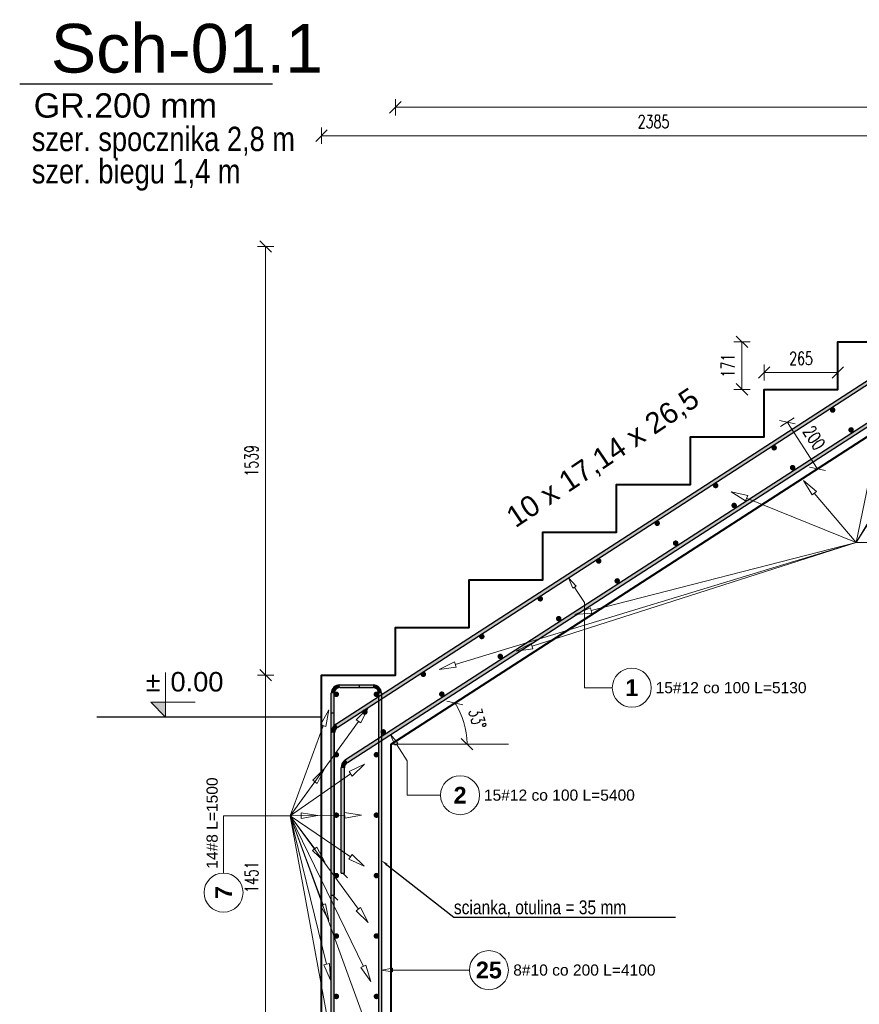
# Model space of a CAD drawing. Extents: x -1474 to 75706, y -13965 to 75879.
# Tile 2 of 17: x 14985 to 18001, y -3870 to -335. Entities that reach past the tile are written whole.
import ezdxf
from ezdxf import colors
from ezdxf.entities.mleader import LeaderData, LeaderLine
from ezdxf.enums import TextEntityAlignment as Align
from ezdxf.math import Vec2, Vec3

# ---------------------------------------------------------------- set-up
doc = ezdxf.new("R2010")
doc.units = 0
doc.header["$LTSCALE"] = 10
doc.header["$MEASUREMENT"] = 0
for name, color, linetype, lineweight in [('P-Linia1', 3, 'Continuous', 40), ('P-Linia3', 6, 'Continuous', 60), ('P-Opis', 1, 'Continuous', 18), ('P-Wymiar', 254, 'Continuous', 9), ('RCAD_deskowanie', 3, 'Continuous', 40)]:
    doc.layers.add(name, color=color, linetype=linetype, lineweight=lineweight)
for name, color, linetype in [('RCAD_kształt pręta', 7, 'Continuous'), ('RCAD_opis kształtu pręta', 7, 'Continuous'), ('RCAD_opis rozkładu', 7, 'Continuous'), ('RCAD_pręty punktowe', 7, 'Continuous'), ('RCAD_symbole graficzne', 7, 'Continuous')]:
    doc.layers.add(name, color=color, linetype=linetype)
doc.styles.add('_Fd Opis', font='arial.ttf')
doc.styles.add('_Fdelita opis', font='arial.ttf')
doc.styles.add('ROMANS', font='romans.shx', dxfattribs={"width": 0.7})
doc.styles.add('style1', font='arial.ttf')
doc.styles.add('style3', font='arialbd.ttf')
doc.dimstyles.new('A25', dxfattribs={"dimscale": 27, "dimtxt": 1.75, "dimasz": 0.06, "dimexe": 0, "dimexo": 0, "dimgap": 1, "dimtad": 1, "dimdec": 4, "dimrnd": 0.1, "dimdsep": 46, "dimtxsty": 'ROMANS', "dimblk": '[[[[[[[[', "dimcen": 2, "dimdle": 2, "dimse1": 1, "dimse2": 1, "dimclrd": 256, "dimclrt": 1, "dimadec": 0, "dimazin": 0, "dimtfac": 1, "dimtdec": 4, "dimtix": 1, "dimtmove": 2, "dimatfit": 3, "dimldrblk": '[[[[[[[[', "dimfxl": 0, "dimtvp": 0.6, "dimtolj": 1, "dimlwd": -1, "dimarcsym": 0})

# ---------------------------------------------------------------- blocks, each defined once
blk = doc.blocks.new('[[[[[[[[')
at = {"layer": 'P-Wymiar'}
for p, q in [((-12.7, -12.7), (12.7, 12.7)), ((0, 0), (-4.6, 0)), ((0, 18), (0, -18))]:
    blk.add_line(p, q, dxfattribs=at)
blk = doc.blocks.new('*D133')
at = {"layer": 'Defpoints', "color": 0, "transparency": 16777216}
for p in [(15868.5, -2688.1), (16069.4, -2688.1), (15944.4, -4139.1)]:
    blk.add_point(p, dxfattribs=at)
at = {"layer": 'P-Wymiar', "transparency": 16777216}
blk.add_line((15868.5, -4137.5), (15868.5, -2689.7), dxfattribs=at)
at = {"layer": 'P-Wymiar', "transparency": 16777216, "xscale": 1.62, "yscale": 1.62, "zscale": 1.62}
for p, rotation in [((15868.5, -2688.1), 90), ((15868.5, -4139.1), 270)]:
    blk.add_blockref('[[[[[[[[', p, dxfattribs=dict(at, rotation=rotation))
at = {"layer": 'P-Wymiar', "color": 1, "transparency": 16777216, "insert": (15817.9, -3413.6), "char_height": 47.25, "attachment_point": 5, "rotation": 90, "style": 'ROMANS'}
blk.add_mtext('\\A1;1451', dxfattribs=at)
blk = doc.blocks.new('*D134')
at = {"layer": 'Defpoints', "color": 0, "transparency": 16777216}
for p in [(15868.5, -1149.1), (18454.4, -1149.1), (16069.4, -2688.1)]:
    blk.add_point(p, dxfattribs=at)
at = {"layer": 'P-Wymiar', "transparency": 16777216}
blk.add_line((15868.5, -2686.5), (15868.5, -1150.7), dxfattribs=at)
at = {"layer": 'P-Wymiar', "transparency": 16777216, "xscale": 1.62, "yscale": 1.62, "zscale": 1.62}
for p, rotation in [((15868.5, -1149.1), 90), ((15868.5, -2688.1), 270)]:
    blk.add_blockref('[[[[[[[[', p, dxfattribs=dict(at, rotation=rotation))
at = {"layer": 'P-Wymiar', "color": 1, "transparency": 16777216, "insert": (15817.9, -1918.6), "char_height": 47.25, "attachment_point": 5, "rotation": 90, "style": 'ROMANS'}
blk.add_mtext('\\A1;1539', dxfattribs=at)
blk = doc.blocks.new('*D135')
at = {"layer": 'Defpoints', "color": 0, "transparency": 16777216}
for p in [(18454.4, -751.1), (18454.4, -1149.1), (16069.4, -2688.1)]:
    blk.add_point(p, dxfattribs=at)
at = {"layer": 'P-Wymiar', "transparency": 16777216}
blk.add_line((16071, -751.1), (18452.8, -751.1), dxfattribs=at)
at = {"layer": 'P-Wymiar', "transparency": 16777216, "xscale": 1.62, "yscale": 1.62, "zscale": 1.62, "rotation": 180}
blk.add_blockref('[[[[[[[[', (16069.4, -751.1), dxfattribs=at)
at = {"layer": 'P-Wymiar', "transparency": 16777216, "xscale": 1.62, "yscale": 1.62, "zscale": 1.62}
blk.add_blockref('[[[[[[[[', (18454.4, -751.1), dxfattribs=at)
at = {"layer": 'P-Wymiar', "color": 1, "transparency": 16777216, "insert": (17261.9, -700.5), "char_height": 47.25, "attachment_point": 5, "style": 'ROMANS'}
blk.add_mtext('\\A1;2385', dxfattribs=at)
blk = doc.blocks.new('*D138')
at = {"layer": 'Defpoints', "color": 0, "transparency": 16777216}
for p in [(16334.4, -649.2), (19984.4, -1149.1), (16334.4, -2517.1)]:
    blk.add_point(p, dxfattribs=at)
at = {"layer": 'P-Wymiar', "transparency": 16777216}
blk.add_line((19982.8, -649.2), (16336, -649.2), dxfattribs=at)
at = {"layer": 'P-Wymiar', "transparency": 16777216, "xscale": 1.62, "yscale": 1.62, "zscale": 1.62, "rotation": 180}
blk.add_blockref('[[[[[[[[', (16334.4, -649.2), dxfattribs=at)
at = {"layer": 'P-Wymiar', "transparency": 16777216, "xscale": 1.62, "yscale": 1.62, "zscale": 1.62}
blk.add_blockref('[[[[[[[[', (19984.4, -649.2), dxfattribs=at)
at = {"layer": 'P-Wymiar', "color": 1, "transparency": 16777216, "insert": (18159.4, -598.6), "char_height": 47.25, "attachment_point": 5, "style": 'ROMANS'}
blk.add_mtext('\\A1;3650', dxfattribs=at)
blk = doc.blocks.new('*D139')
at = {"layer": 'Defpoints', "color": 0, "transparency": 16777216}
for p in [(17924.4, -1601.4), (17659.4, -1662.1), (17924.4, -1662.1)]:
    blk.add_point(p, dxfattribs=at)
at = {"layer": 'P-Wymiar', "transparency": 16777216}
blk.add_line((17661, -1601.4), (17922.8, -1601.4), dxfattribs=at)
at = {"layer": 'P-Wymiar', "transparency": 16777216, "xscale": 1.62, "yscale": 1.62, "zscale": 1.62, "rotation": 180}
blk.add_blockref('[[[[[[[[', (17659.4, -1601.4), dxfattribs=at)
at = {"layer": 'P-Wymiar', "transparency": 16777216, "xscale": 1.62, "yscale": 1.62, "zscale": 1.62}
blk.add_blockref('[[[[[[[[', (17924.4, -1601.4), dxfattribs=at)
at = {"layer": 'P-Wymiar', "color": 1, "transparency": 16777216, "insert": (17791.9, -1550.8), "char_height": 47.25, "attachment_point": 5, "style": 'ROMANS'}
blk.add_mtext('\\A1;265', dxfattribs=at)
blk = doc.blocks.new('*D140')
at = {"layer": 'Defpoints', "color": 0, "transparency": 16777216}
for p in [(17924.4, -1491.1), (17579.8, -1662.1), (17924.4, -1662.1)]:
    blk.add_point(p, dxfattribs=at)
at = {"layer": 'P-Wymiar', "transparency": 16777216}
blk.add_line((17579.8, -1492.7), (17579.8, -1660.5), dxfattribs=at)
at = {"layer": 'P-Wymiar', "transparency": 16777216, "xscale": 1.62, "yscale": 1.62, "zscale": 1.62}
for p, rotation in [((17579.8, -1491.1), 90), ((17579.8, -1662.1), 270)]:
    blk.add_blockref('[[[[[[[[', p, dxfattribs=dict(at, rotation=rotation))
at = {"layer": 'P-Wymiar', "color": 1, "transparency": 16777216, "insert": (17529.2, -1576.6), "char_height": 47.25, "attachment_point": 5, "rotation": 90, "style": 'ROMANS'}
blk.add_mtext('\\A1;171', dxfattribs=at)
blk = doc.blocks.new('*D145')
at = {"layer": 'Defpoints', "color": 0, "transparency": 16777216}
for p in [(18778.3, -1349.1), (16587, -2884.1), (16319.4, -2935.8), (16319.4, -2935.8), (16740.5, -2935.8)]:
    blk.add_point(p, dxfattribs=at)
at = {"layer": 'P-Wymiar', "transparency": 16777216}
blk.add_arc((16319.4, -2935.8), 272.5, 0.3406, 32.4929, dxfattribs=at)
at = {"layer": 'P-Wymiar', "transparency": 16777216, "xscale": 1.62, "yscale": 1.62, "zscale": 1.62}
for p, rotation in [((16548.4, -2788.1), 122.6631653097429), ((16591.9, -2935.8), 270.1703009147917)]:
    blk.add_blockref('[[[[[[[[', p, dxfattribs=dict(at, rotation=rotation))
at = {"layer": 'P-Wymiar', "color": 1, "transparency": 16777216, "insert": (16629.4, -2844.5), "char_height": 47.25, "attachment_point": 5, "rotation": 286.4167, "style": 'ROMANS'}
blk.add_mtext('\\A1;33°', dxfattribs=at)
blk = doc.blocks.new('*D159')
at = {"layer": 'Defpoints', "color": 0, "transparency": 16777216}
for p in [(17659.4, -1833.1), (17850.9, -1947.6), (17767.8, -2001.2)]:
    blk.add_point(p, dxfattribs=at)
at = {"layer": 'P-Wymiar', "transparency": 16777216}
blk.add_line((17743.3, -1780.9), (17850, -1946.2), dxfattribs=at)
at = {"layer": 'P-Wymiar', "transparency": 16777216, "xscale": 1.62, "yscale": 1.62, "zscale": 1.62}
for p, rotation in [((17742.4, -1779.5), 122.8334662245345), ((17850.9, -1947.6), 302.8334662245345)]:
    blk.add_blockref('[[[[[[[[', p, dxfattribs=dict(at, rotation=rotation))
at = {"layer": 'P-Wymiar', "color": 1, "transparency": 16777216, "insert": (17839.2, -1836.1), "char_height": 47.25, "attachment_point": 5, "rotation": 302.8335, "style": 'ROMANS'}
blk.add_mtext('\\A1;200', dxfattribs=at)

msp = doc.modelspace()

# ---------------------------------------------------------------- hatches: boundary and pattern name
h = msp.add_hatch(color=1)
edge = h.paths.add_edge_path(flags=0)
edge.add_arc((16122.4045, -2757.11207), 10, 0, 360, ccw=False)
h = msp.add_hatch(color=1)
edge = h.paths.add_edge_path(flags=0)
edge.add_arc((16266.4045, -2757.11207), 10, 0, 360, ccw=False)
h = msp.add_hatch(color=1)
edge = h.paths.add_edge_path(flags=0)
edge.add_arc((16122.4045, -2974.11207), 10, 0, 360, ccw=False)
h = msp.add_hatch(color=1)
edge = h.paths.add_edge_path(flags=0)
edge.add_arc((16266.4045, -2974.11207), 10, 0, 360, ccw=False)
h = msp.add_hatch(color=1)
edge = h.paths.add_edge_path(flags=0)
edge.add_arc((16122.4045, -3191.11207), 10, 0, 360, ccw=False)
h = msp.add_hatch(color=1)
edge = h.paths.add_edge_path(flags=0)
edge.add_arc((16266.4045, -3191.11207), 10, 0, 360, ccw=False)
h = msp.add_hatch(color=1)
edge = h.paths.add_edge_path(flags=0)
edge.add_arc((16122.4045, -3408.11207), 10, 0, 360, ccw=False)
h = msp.add_hatch(color=1)
edge = h.paths.add_edge_path(flags=0)
edge.add_arc((16266.4045, -3408.11207), 10, 0, 360, ccw=False)
h = msp.add_hatch(color=1)
edge = h.paths.add_edge_path(flags=0)
edge.add_arc((16122.4045, -3625.11207), 10, 0, 360, ccw=False)
h = msp.add_hatch(color=1)
edge = h.paths.add_edge_path(flags=0)
edge.add_arc((16266.4045, -3625.11207), 10, 0, 360, ccw=False)
h = msp.add_hatch(color=1)
edge = h.paths.add_edge_path(flags=0)
edge.add_arc((16122.4045, -3842.11207), 10, 0, 360, ccw=False)
h = msp.add_hatch(color=1)
edge = h.paths.add_edge_path(flags=0)
edge.add_arc((16266.4045, -3842.11207), 10, 0, 360, ccw=False)
at = {"layer": 'RCAD_kształt pręta'}
for points in [[(16162.32921, -3001.47005), (16155.82282, -2991.38705), (18955.40678, -1184.86306), (18961.91317, -1194.94606)], [(16127.37207, -2874.87642), (16120.85585, -2864.79976), (18520.73564, -1312.88211), (18527.25186, -1322.95876)], [(16114.4045, -2823.11207), (16104.4045, -2823.11207), (16104.4045, -2753.11207), (16114.4045, -2753.11207)], [(16114.4045, -4459.11207), (16104.4045, -4459.11207), (16104.4045, -2753.11207), (16114.4045, -2753.11207)], [(16134.4045, -2733.11207), (16134.4045, -2723.11207), (16254.4045, -2723.11207), (16254.4045, -2733.11207)], [(16134.4045, -2733.11207), (16134.4045, -2723.11207), (16204.4045, -2723.11207), (16204.4045, -2733.11207)], [(16274.4045, -2753.11207), (16284.4045, -2753.11207), (16284.4045, -4459.11207), (16274.4045, -4459.11207)], [(16116.4045, -3478.41826), (16104.4045, -3478.41826), (16104.4045, -2895.02972), (16116.4045, -2895.02972)], [(16151.34199, -3398.86652), (16139.34199, -3398.86652), (16139.34199, -3021.63606), (16151.34199, -3021.63606)]]:
    msp.add_hatch(color=4, dxfattribs=at).paths.add_polyline_path(points, flags=0)
h = msp.add_hatch(color=4, dxfattribs=at)
edge = h.paths.add_edge_path(flags=0)
edge.add_line((16134.4045, -2723.11207), (16134.4045, -2733.11207))
edge.add_arc((16134.4045, -2753.11207), 20, 90, 180)
edge.add_line((16114.4045, -2753.11207), (16104.4045, -2753.11207))
edge.add_arc((16134.4045, -2753.11207), 30, 450, 540, ccw=False)
h = msp.add_hatch(color=4, dxfattribs=at)
edge = h.paths.add_edge_path(flags=0)
edge.add_line((16134.4045, -2723.11207), (16134.4045, -2733.11207))
edge.add_arc((16134.4045, -2753.11207), 20, 90, 180)
edge.add_line((16114.4045, -2753.11207), (16104.4045, -2753.11207))
edge.add_arc((16134.4045, -2753.11207), 30, 450, 540, ccw=False)
h = msp.add_hatch(color=4, dxfattribs=at)
edge = h.paths.add_edge_path(flags=0)
edge.add_line((16284.4045, -2753.11207), (16274.4045, -2753.11207))
edge.add_arc((16254.4045, -2753.11207), 20, 0, 90)
edge.add_line((16254.4045, -2733.11207), (16254.4045, -2723.11207))
edge.add_arc((16254.4045, -2753.11207), 30, 360, 450, ccw=False)
h = msp.add_hatch(color=4, dxfattribs=at)
edge = h.paths.add_edge_path(flags=0)
edge.add_line((16120.85585, -2864.79976), (16127.37207, -2874.87642))
edge.add_arc((16140.4045, -2895.02972), 24, 122.88932466, 180)
edge.add_line((16116.4045, -2895.02972), (16104.4045, -2895.02972))
edge.add_arc((16140.4045, -2895.02972), 36, 482.88932466, 540, ccw=False)
h = msp.add_hatch(color=4, dxfattribs=at)
edge = h.paths.add_edge_path(flags=0)
edge.add_line((16155.82282, -2991.38705), (16162.32921, -3001.47005))
edge.add_arc((16175.34199, -3021.63606), 24, -237.16653378, -180.00000006)
edge.add_line((16151.34199, -3021.63606), (16139.34199, -3021.63606))
edge.add_arc((16175.34199, -3021.63606), 36, 122.83346622, 179.99999994, ccw=False)
at = {"layer": 'RCAD_pręty punktowe'}
h = msp.add_hatch(color=1, dxfattribs=at)
edge = h.paths.add_edge_path(flags=0)
edge.add_arc((17905.36789, -1736.2824), 10, 0, 360, ccw=False)
h = msp.add_hatch(color=1, dxfattribs=at)
edge = h.paths.add_edge_path(flags=0)
edge.add_arc((17971.71025, -1807.72451), 10, 0, 360, ccw=False)
h = msp.add_hatch(color=1, dxfattribs=at)
edge = h.paths.add_edge_path(flags=0)
edge.add_arc((17695.30538, -1871.83218), 10, 0, 360, ccw=False)
h = msp.add_hatch(color=1, dxfattribs=at)
edge = h.paths.add_edge_path(flags=0)
edge.add_arc((17761.64773, -1943.27429), 10, 0, 360, ccw=False)
h = msp.add_hatch(color=1, dxfattribs=at)
edge = h.paths.add_edge_path(flags=0)
edge.add_arc((17485.24287, -2007.38195), 10, 0, 360, ccw=False)
h = msp.add_hatch(color=1, dxfattribs=at)
edge = h.paths.add_edge_path(flags=0)
edge.add_arc((17551.58522, -2078.82406), 10, 0, 360, ccw=False)
h = msp.add_hatch(color=1, dxfattribs=at)
edge = h.paths.add_edge_path(flags=0)
edge.add_arc((17275.18035, -2142.93172), 10, 0, 360, ccw=False)
h = msp.add_hatch(color=1, dxfattribs=at)
edge = h.paths.add_edge_path(flags=0)
edge.add_arc((17341.52271, -2214.37383), 10, 0, 360, ccw=False)
h = msp.add_hatch(color=1, dxfattribs=at)
edge = h.paths.add_edge_path(flags=0)
edge.add_arc((17065.11784, -2278.48149), 10, 0, 360, ccw=False)
h = msp.add_hatch(color=1, dxfattribs=at)
edge = h.paths.add_edge_path(flags=0)
edge.add_arc((17131.4602, -2349.9236), 10, 0, 360, ccw=False)
h = msp.add_hatch(color=1, dxfattribs=at)
edge = h.paths.add_edge_path(flags=0)
edge.add_arc((16855.05533, -2414.03127), 10, 0, 360, ccw=False)
h = msp.add_hatch(color=1, dxfattribs=at)
edge = h.paths.add_edge_path(flags=0)
edge.add_arc((16921.39768, -2485.47337), 10, 0, 360, ccw=False)
h = msp.add_hatch(color=1, dxfattribs=at)
edge = h.paths.add_edge_path(flags=0)
edge.add_arc((16644.99282, -2549.58104), 10, 0, 360, ccw=False)
h = msp.add_hatch(color=1, dxfattribs=at)
edge = h.paths.add_edge_path(flags=0)
edge.add_arc((16711.33517, -2621.02315), 10, 0, 360, ccw=False)
h = msp.add_hatch(color=1, dxfattribs=at)
edge = h.paths.add_edge_path(flags=0)
edge.add_arc((16434.9303, -2685.13081), 10, 0, 360, ccw=False)
h = msp.add_hatch(color=1, dxfattribs=at)
edge = h.paths.add_edge_path(flags=0)
edge.add_arc((16501.27266, -2756.57292), 10, 0, 360, ccw=False)
h = msp.add_hatch(color=1, dxfattribs=at)
edge = h.paths.add_edge_path(flags=0)
edge.add_arc((16224.86779, -2820.68058), 10, 0, 360, ccw=False)
h = msp.add_hatch(color=1, dxfattribs=at)
edge = h.paths.add_edge_path(flags=0)
edge.add_arc((16291.21015, -2892.12269), 10, 0, 360, ccw=False)
at = {"layer": 'RCAD_symbole graficzne'}
msp.add_hatch(color=1, dxfattribs=at).paths.add_polyline_path([(15455.45763, -2785.77873), (15508.79097, -2839.11207), (15508.79097, -2785.77873)], flags=0)

# ---------------------------------------------------------------- linework, layer by layer
msp.add_lwpolyline([(16069.4045, -2839.11207), (15262.49818, -2839.11207)])
at = {"layer": 'P-Linia3', "color": 6, "linetype": 'Continuous', "lineweight": 30}
msp.add_line((14984.80607, -564.8257), (15893.46913, -564.8257), dxfattribs=at)
at = {"layer": 'P-Wymiar'}
msp.add_lwpolyline([(16319.4045, -2935.81569), (16740.50842, -2935.81569)], dxfattribs=at)
at = {"layer": 'RCAD_deskowanie'}
for points in [[(16069.4045, -4139.11207), (16069.4045, -2688.11207), (16334.4045, -2688.11207), (16334.4045, -2517.11207), (16599.4045, -2517.11207), (16599.4045, -2346.11207), (16864.4045, -2346.11207), (16864.4045, -2175.11207), (17129.4045, -2175.11207), (17129.4045, -2004.11207), (17394.4045, -2004.11207), (17394.4045, -1833.11207), (17659.4045, -1833.11207), (17659.4045, -1662.11207), (17924.4045, -1662.11207), (17924.4045, -1491.11207), (18189.4045, -1491.11207), (18189.4045, -1320.11207), (18454.4045, -1320.11207), (18454.4045, -1149.11207), (19984.4045, -1149.11207), (19984.4045, -549.11207)], [(16319.4045, -4139.11207), (16319.4045, -2935.81569), (18778.33117, -1349.11207), (19984.4045, -1349.11207), (19984.4045, -1949.11207)]]:
    msp.add_lwpolyline(points, dxfattribs=at)
at = {"layer": 'RCAD_kształt pręta', "color": 4}
for p, q in [((16155.82282, -2991.38705), (18955.40678, -1184.86306)), ((16162.32921, -3001.47005), (18961.91317, -1194.94606)), ((16120.85585, -2864.79976), (18520.73564, -1312.88211)), ((16127.37207, -2874.87642), (18527.25186, -1322.95876)), ((16104.4045, -2823.11207), (16104.4045, -2753.11207)), ((16104.4045, -4459.11207), (16104.4045, -2753.11207)), ((16114.4045, -2823.11207), (16114.4045, -2753.11207)), ((16114.4045, -4459.11207), (16114.4045, -2753.11207)), ((16134.4045, -2723.11207), (16254.4045, -2723.11207)), ((16134.4045, -2723.11207), (16204.4045, -2723.11207)), ((16134.4045, -2733.11207), (16254.4045, -2733.11207)), ((16134.4045, -2733.11207), (16204.4045, -2733.11207)), ((16204.4045, -2723.11207), (16204.4045, -2733.11207)), ((16274.4045, -2753.11207), (16274.4045, -4459.11207)), ((16284.4045, -2753.11207), (16284.4045, -4459.11207)), ((16104.4045, -2823.11207), (16114.4045, -2823.11207)), ((16104.4045, -3478.41826), (16104.4045, -2895.02972)), ((16116.4045, -3478.41826), (16116.4045, -2895.02972)), ((16139.34199, -3398.86652), (16139.34199, -3021.63606)), ((16151.34199, -3398.86652), (16151.34199, -3021.63606)), ((16139.34199, -3398.86652), (16151.34199, -3398.86652)), ((16104.4045, -3478.41826), (16116.4045, -3478.41826))]:
    msp.add_line(p, q, dxfattribs=at)
at = {"layer": 'RCAD_kształt pręta', "color": 2, "lineweight": 5}
for p, q in [((16145.34199, -3398.86652), (16162.84199, -3416.36652)), ((16110.4045, -3478.41826), (16127.9045, -3495.91826))]:
    msp.add_line(p, q, dxfattribs=at)
at = {"layer": 'RCAD_kształt pręta', "color": 4}
for centre, radius, start, end in [((16134.4045, -2753.11207), 30, 90, 180), ((16134.4045, -2753.11207), 30, 90, 180), ((16134.4045, -2753.11207), 20, 90, 180), ((16134.4045, -2753.11207), 20, 90, 180), ((16254.4045, -2753.11207), 30, 0, 90), ((16254.4045, -2753.11207), 20, 0, 90), ((16140.4045, -2895.02972), 36, 122.88932466, 180), ((16140.4045, -2895.02972), 24, 122.88932466, 180), ((16175.34199, -3021.63606), 36, 122.83346622, 179.99999994), ((16175.34199, -3021.63606), 24, 122.83346622, 179.99999994)]:
    msp.add_arc(centre, radius, start, end, dxfattribs=at)
at = {"layer": 'RCAD_opis kształtu pręta', "color": 8, "lineweight": 0}
for p, q in [((16972.53141, -2375.97653), (16956.40883, -2338.76757)), ((16956.40883, -2338.76757), (16983.72769, -2368.73629)), ((16972.53141, -2375.97653), (16983.72769, -2368.73629)), ((16985.66318, -2384.00639), (16978.12955, -2372.35641)), ((16985.66318, -2384.00639), (17013.85753, -2427.69939)), ((17013.85753, -2427.69939), (17013.85753, -2733.59138)), ((17013.85753, -2733.59138), (17113.85753, -2733.59138)), ((16332.58211, -2939.21362), (16316.49582, -2901.98896)), ((16316.49582, -2901.98896), (16343.78545, -2931.9843)), ((16332.58211, -2939.21362), (16343.78545, -2931.9843)), ((16349.02776, -2952.40396), (16338.18378, -2935.59896)), ((16349.02776, -2952.40396), (16377.22211, -2996.09697)), ((16377.22211, -2996.09697), (16377.22211, -3119.47862)), ((16377.22211, -3119.47862), (16497.01124, -3119.47862)), ((16284.4045, -3747.57495), (16324.4045, -3740.90828)), ((16324.4045, -3754.24161), (16284.4045, -3747.57495)), ((16324.4045, -3754.24161), (16324.4045, -3740.90828)), ((16470.12034, -3747.57495), (16324.4045, -3747.57495)), ((16470.12034, -3747.57495), (16600.47511, -3747.57495))]:
    msp.add_line(p, q, dxfattribs=at)
for centre in [(17183.85753, -2733.59138), (16567.01124, -3119.47862), (16670.47511, -3747.57495)]:
    msp.add_circle(centre, 70, dxfattribs=at)
at = {"layer": 'RCAD_opis rozkładu', "color": 8, "lineweight": 0}
for p, q in [((17989.85975, -2212.20862), (18477.92375, -1436.51369)), ((17989.85975, -2212.20862), (18330.47497, -1639.75069)), ((17989.85975, -2212.20862), (18091.29134, -1718.27967)), ((17831.6653, -2041.24133), (17800.46888, -1989.02271)), ((17800.46888, -1989.02271), (17846.91477, -2028.30094)), ((17592.67119, -2061.78008), (17540.83754, -2029.94812)), ((17540.83754, -2029.94812), (17600.19324, -2043.24852)), ((17592.67119, -2061.78008), (17600.19324, -2043.24852)), ((17831.6653, -2041.24133), (17846.91477, -2028.30094)), ((17989.85975, -2212.20862), (17839.29003, -2034.77114)), ((17989.85975, -2212.20862), (17596.43222, -2052.5143)), ((17989.85975, -2212.20862), (16549.73769, -2650.21285)), ((17989.85975, -2212.20862), (16825.6342, -2584.47547)), ((17989.85975, -2212.20862), (17037.65565, -2455.73979)), ((17989.85975, -2212.20862), (17989.85975, -2212.20862)), ((17989.85975, -2212.20862), (18089.85975, -2212.20862)), ((16979.52667, -2470.60658), (17035.17785, -2446.05163)), ((17040.13345, -2465.42796), (16979.52667, -2470.60658)), ((17040.13345, -2465.42796), (17035.17785, -2446.05163)), ((16768.48468, -2602.74931), (16822.58856, -2574.95055)), ((16828.67984, -2594.00039), (16822.58856, -2574.95055)), ((16828.67984, -2594.00039), (16768.48468, -2602.74931)), ((16492.334, -2667.67183), (16546.82786, -2640.64557)), ((16552.64752, -2659.78014), (16546.82786, -2640.64557)), ((16552.64752, -2659.78014), (16492.334, -2667.67183)), ((16065.65744, -2866.31251), (16095.7246, -2813.43561)), ((16095.7246, -2813.43561), (16084.43196, -2873.20581)), ((16193.88269, -2848.40459), (16237.19198, -2805.69271)), ((16237.19198, -2805.69271), (16210.07624, -2860.1421)), ((15956.26134, -3193.27619), (16201.97946, -2854.27335)), ((16193.88269, -2848.40459), (16210.07624, -2860.1421)), ((15956.26134, -3193.27619), (16075.0447, -2869.75916)), ((16065.65744, -2866.31251), (16084.43196, -2873.20581)), ((16037.53272, -3065.10241), (16081.0057, -3022.55714)), ((16081.0057, -3022.55714), (16053.68108, -3076.90201)), ((16168.08734, -3034.2613), (16223.09457, -3008.29584)), ((16168.08734, -3034.2613), (16179.48193, -3050.69795)), ((16223.09457, -3008.29584), (16179.48193, -3050.69795)), ((15956.26134, -3193.27619), (16173.78464, -3042.47962)), ((15956.26134, -3193.27619), (16045.6069, -3071.00221)), ((16037.53272, -3065.10241), (16053.68108, -3076.90201)), ((16152.33886, -3181.93373), (16212.4059, -3191.52278)), ((16152.33886, -3181.93373), (16152.47576, -3201.93326)), ((15956.26134, -3193.27619), (15717.164, -3193.27619)), ((15717.164, -3193.27619), (15717.164, -3399.10547)), ((15956.26134, -3193.27619), (16152.40731, -3191.93349)), ((15956.26134, -3193.27619), (15996.41545, -3192.73356)), ((15956.26134, -3193.27619), (16094.57972, -3941.11343)), ((15956.26134, -3193.27619), (16087.64947, -3725.60821)), ((15956.26134, -3193.27619), (16074.68005, -3512.59953)), ((15956.26134, -3193.27619), (16044.68677, -3311.90101)), ((15956.26134, -3193.27619), (16173.15267, -3340.66524)), ((15956.26134, -3193.27619), (16201.51911, -3528.28613)), ((15956.26134, -3193.27619), (16219.84231, -3734.23614)), ((15956.26134, -3193.27619), (16231.24661, -3946.39105)), ((15996.28033, -3182.73447), (16056.40998, -3191.92281)), ((15996.28033, -3182.73447), (15996.55058, -3202.73265)), ((16056.40998, -3191.92281), (15996.55058, -3202.73265)), ((16212.4059, -3191.52278), (16152.47576, -3201.93326)), ((16052.70435, -3305.92454), (16036.66918, -3317.87749)), ((16080.54563, -3360.00654), (16036.66918, -3317.87749)), ((16052.70435, -3305.92454), (16080.54563, -3360.00654)), ((16178.77324, -3332.39425), (16167.5321, -3348.93622)), ((16222.77858, -3374.38865), (16167.5321, -3348.93622)), ((16178.77324, -3332.39425), (16222.77858, -3374.38865)), ((16084.0561, -3509.12249), (16065.30401, -3516.07657)), ((16095.54228, -3568.8558), (16065.30401, -3516.07657)), ((16084.0561, -3509.12249), (16095.54228, -3568.8558)), ((16209.58793, -3522.37902), (16193.45028, -3534.19325)), ((16236.9618, -3576.6991), (16193.45028, -3534.19325)), ((16209.58793, -3522.37902), (16236.9618, -3576.6991)), ((16097.35812, -3723.21196), (16077.94081, -3728.00446)), ((16102.02698, -3783.86014), (16077.94081, -3728.00446)), ((16097.35812, -3723.21196), (16102.02698, -3783.86014)), ((16228.83197, -3729.85596), (16210.85264, -3738.61632)), ((16246.1234, -3788.1741), (16210.85264, -3738.61632)), ((16228.83197, -3729.85596), (16246.1234, -3788.1741))]:
    msp.add_line(p, q, dxfattribs=at)
msp.add_circle((15717.164, -3469.10547), 70, dxfattribs=at)
at = {"layer": 'RCAD_symbole graficzne', "color": 1, "lineweight": 0}
for p, q in [((15508.79097, -2839.11207), (15508.79097, -2679.11207)), ((15615.45763, -2785.77873), (15455.45763, -2785.77873)), ((15455.45763, -2785.77873), (15508.79097, -2839.11207)), ((15588.79097, -2839.11207), (15428.79097, -2839.11207))]:
    msp.add_line(p, q, dxfattribs=at)

# ---------------------------------------------------------------- texts
at = {"layer": 'P-Linia1', "color": 3, "lineweight": 30, "style": '_Fdelita opis'}
msp.add_text('GR.200 mm', height=87.5, dxfattribs=at).set_placement((15035.13399, -686.30639))
at = {"layer": 'P-Linia1', "color": 3, "lineweight": 30, "char_height": 87.5, "attachment_point": 1, "style": '_Fdelita opis'}
for s, insert in [('{\\W0.8;szer. spocznika 2,8 m}', (15028.25924, -718.98807)), ('{\\W0.8;szer. biegu 1,4 m}', (15028.25924, -835.01845))]:
    msp.add_mtext_dynamic_manual_height_columns(s, width=1933.9297709, gutter_width=12.5, heights=[0], dxfattribs=dict(at, insert=insert))
at = {"layer": 'P-Linia3', "color": 6, "lineweight": 30, "style": '_Fdelita opis'}
msp.add_text('Sch-01.1', height=175, dxfattribs=at).set_placement((15096.64317, -524.59417))
at = {"layer": 'P-Opis', "insert": (16724.07299, -2099.25222), "char_height": 75, "attachment_point": 1, "rotation": 33.88847813, "style": '_Fd Opis'}
msp.add_mtext_dynamic_manual_height_columns('10 x 17,14 x 26,5', width=1609.023789, gutter_width=50, heights=[0], dxfattribs=at)
at = {"layer": 'RCAD_opis kształtu pręta', "color": 1, "attachment_point": 5}
for s, insert, char_height, style in [('1', (17183.85753, -2733.59138), 60, 'style3'), ('15#12 co 100 L=5130', (17540.59696, -2733.59138), 40, 'style1'), ('2', (16567.01124, -3119.47862), 60, 'style3'), ('15#12 co 100 L=5400', (16923.75067, -3119.47862), 40, 'style1'), ('25', (16670.47511, -3747.57495), 60, 'style3'), ('8#10 co 200 L=4100', (17013.58562, -3747.57495), 40, 'style1')]:
    msp.add_mtext(s, dxfattribs=dict(at, insert=insert, char_height=char_height, style=style))
at = {"layer": 'RCAD_opis rozkładu', "color": 2, "insert": (15676.48187, -3219.55568), "char_height": 40, "attachment_point": 5, "rotation": 90, "style": 'style1'}
msp.add_mtext('14#8 L=1500', dxfattribs=at)
at = {"layer": 'RCAD_opis rozkładu', "color": 1, "insert": (15717.164, -3469.10547), "char_height": 60, "attachment_point": 5, "rotation": 90, "style": 'style3'}
msp.add_mtext('7', dxfattribs=at)
at = {"layer": 'RCAD_symbole graficzne', "color": 2, "style": 'style1'}
msp.add_text('±', height=70, dxfattribs=at).set_placement((15491.01319, -2768.00095), align=Align.BOTTOM_RIGHT)
msp.add_text('0.00 ', height=70, dxfattribs=at).set_placement((15526.56875, -2768.00095), align=Align.BOTTOM_LEFT)

# ---------------------------------------------------------------- dimensions: what is measured, and where the dimension line sits
at = {"layer": 'P-Wymiar'}
for base, p1, p2, picture, middle in [((16334.4045, -649.21728), (19984.4045, -1149.11207), (16334.4045, -2517.11207), '*D138', (18159.4045, -598.59228)), ((18454.4045, -751.1279), (16069.4045, -2688.11207), (18454.4045, -1149.11207), '*D135', (17261.9045, -700.5029)), ((17924.4045, -1601.38418), (17659.4045, -1662.11207), (17924.4045, -1662.11207), '*D139', (17791.9045, -1550.75918))]:
    dim = msp.add_linear_dim(base=base, p1=p1, p2=p2, dimstyle='A25', override={"dimfxl": 0.18, "dimfxlon": 1}, dxfattribs=at)
    dim.commit()
    dim.dimension.update_dxf_attribs({"geometry": picture, "text_midpoint": middle})
for base, p1, p2, picture, middle in [((15868.5385, -1149.11207), (16069.4045, -2688.11207), (18454.4045, -1149.11207), '*D134', (15817.9135, -1918.61207)), ((17579.801, -1662.11207), (17924.4045, -1491.11207), (17924.4045, -1662.11207), '*D140', (17529.176, -1576.61207)), ((15868.5385, -2688.11207), (15944.4045, -4139.11207), (16069.4045, -2688.11207), '*D133', (15817.9135, -3413.61207))]:
    dim = msp.add_linear_dim(base=base, p1=p1, p2=p2, angle=90, dimstyle='A25', override={"dimfxl": 0.18, "dimfxlon": 1}, dxfattribs=at)
    dim.commit()
    dim.dimension.update_dxf_attribs({"geometry": picture, "text_midpoint": middle})
dim = msp.add_angular_dim_2l(base=(16586.96344, -2884.07647), line1=((16319.4045, -2935.81569), (16740.50842, -2935.81569)), line2=((16319.4045, -2935.81569), (18778.33117, -1349.11207)), dimstyle='A25', override={"dimfxl": 0.18, "dimfxlon": 1}, dxfattribs=at)
dim.commit()
dim.dimension.update_dxf_attribs({"geometry": '*D145', "text_midpoint": (16629.3711, -2844.48919)})
dim = msp.add_aligned_dim(p1=(17659.4045, -1833.11207), p2=(17767.84432, -2001.16208), distance=98.80812, dimstyle='A25', override={"dimfxl": 0.18, "dimfxlon": 1}, dxfattribs=at)
dim.commit()
dim.dimension.update_dxf_attribs({"geometry": '*D159', "text_midpoint": (17839.1856, -1836.11457)})

# ---------------------------------------------------------------- leaders
at = {"layer": 'P-Opis'}
ml = msp.add_multileader_mtext('Standard', dxfattribs=at)
ml.set_content('{\\W0.8;scianka, otulina = 35 mm}', color=256, style='_Fd Opis')
ml.set_leader_properties()
ml.build(insert=Vec2(0, 0))
ml.multileader.update_dxf_attribs({"has_dogleg": 0, "text_left_attachment_type": 6, "text_right_attachment_type": 6, "arrow_head_size": 25})
ctx = ml.context
ctx.base_point, ctx.char_height, ctx.arrow_head_size, ctx.landing_gap_size, ctx.plane_origin = Vec3(16544.24004, -3556.91853), 50, 25, 0.5, Vec3(12137.00798, -3446.11281)
ctx.left_attachment, ctx.right_attachment = 6, 6
notes = []
notes.append((ctx, [(0, (1, 1, 0), (16231.47052, -3556.91853), (1, 0), 312.76951, [(0, [(16284.4045, -3353.60058)], 0, [])])]))
ctx.mtext.insert, ctx.mtext.line_spacing_factor, ctx.mtext.line_spacing_style = Vec3(16544.74004, -3496.91853), 0.914286, 2
for ctx, leaders in notes:
    for number, flags, end, landing, length, lines in leaders:
        leader = LeaderData()
        leader.index, (leader.has_last_leader_line, leader.has_dogleg_vector, leader.attachment_direction) = number, flags
        leader.last_leader_point, leader.dogleg_vector, leader.dogleg_length = Vec3(end), Vec3(landing), length
        for number, points, colour, breaks in lines:
            line = LeaderLine()
            line.index, line.vertices, line.color, line.breaks = number, Vec3.list(points), colors.encode_raw_color(colour), breaks
            leader.lines.append(line)
        ctx.leaders.append(leader)

doc.saveas('drawing.dxf')
